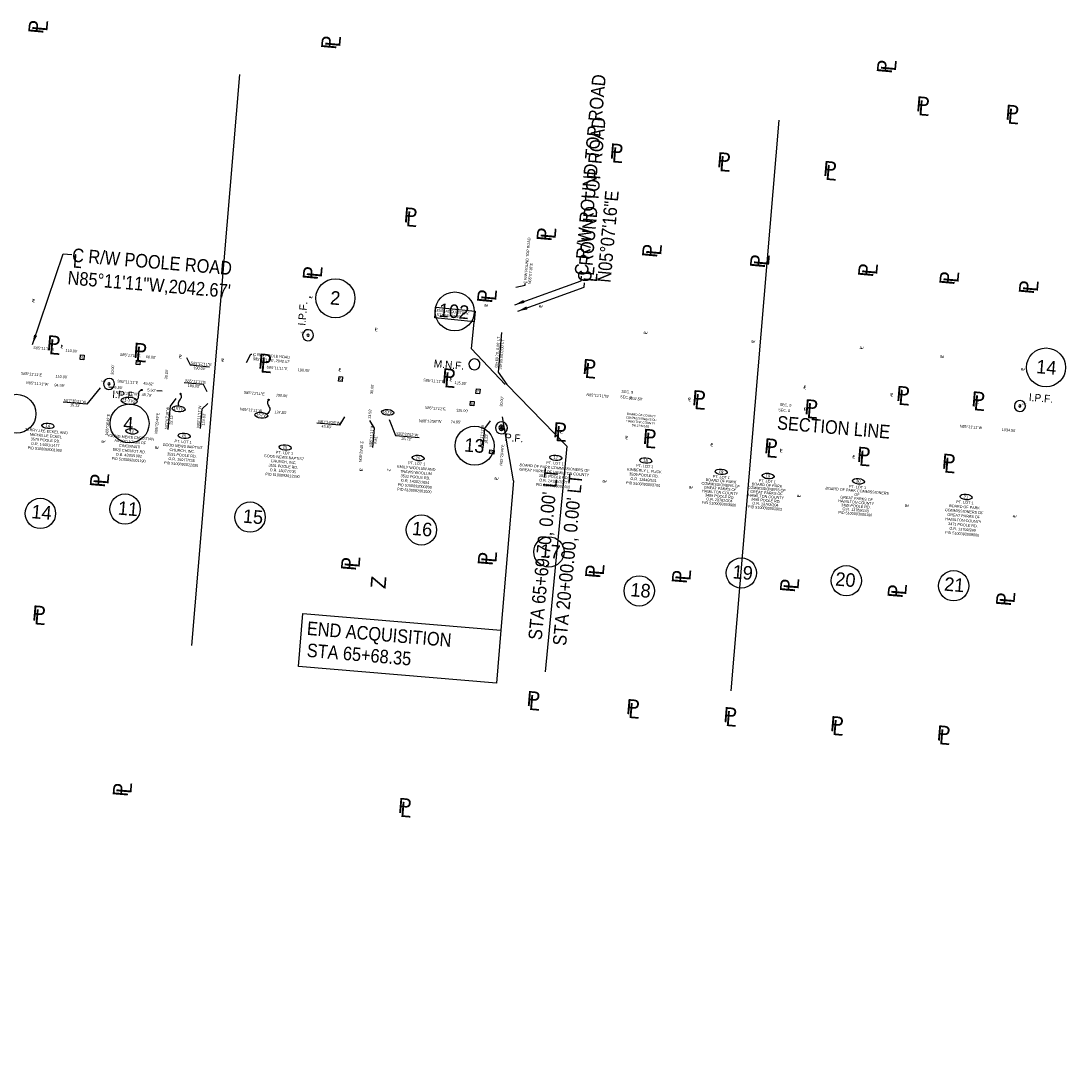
# Model space of a CAD drawing. Header units: feet. Extents: x 1366347 to 23036426, y -1367372 to 913197.
# Tile 4 of 9: x 1374621 to 1375591, y 456100 to 457064. Entities that reach past the tile are written whole.
import ezdxf
from ezdxf.enums import TextEntityAlignment as Align

# ---------------------------------------------------------------- set-up
doc = ezdxf.new("R2010")
doc.units = ezdxf.units.FT
doc.header["$MEASUREMENT"] = 0
for name, color, linetype in [('RW_P_Text-Boundary', 20, 'Continuous'), ('RW_P_Text-Parcel', 140, 'Continuous'), ('RW_X_Text-CLplat', 30, 'Continuous'), ('RW_X_Text-PropMap', 10, 'Continuous'), ('SC_Scratch1', 1, 'Continuous'), ('SC_Scratch10', 7, 'Continuous')]:
    doc.layers.add(name, color=color, linetype=linetype)
doc.styles.add('Slanted-Normal', font='font31.shx', dxfattribs={"height": 0.1})
doc.styles.get("Standard").update_dxf_attribs({"font": 'font31.shx'})
doc.styles.add('Style-font31', font='font31.shx')
doc.styles.add('Text - CenterTop 0.14 Italic', font='ariali.ttf', dxfattribs={"height": 0.14})
doc.dimstyles.new('COEC', dxfattribs={"dimscale": 13.9, "dimtxt": 0.18, "dimasz": 0.18, "dimexe": 0.18, "dimexo": 0.0625, "dimgap": 0.09, "dimtad": 1, "dimzin": 0, "dimdsep": 46, "dimtxsty": 'Standard', "dimcen": 0.09, "dimclrd": 256, "dimclre": 256, "dimclrt": 256, "dimaunit": 1, "dimadec": 4, "dimazin": 0, "dimtfac": 1, "dimtofl": 0, "dimtmove": 0, "dimatfit": 3, "dimfxl": 1, "dimtolj": 1, "dimtzin": 0, "dimlwd": -1, "dimlwe": -1, "dimarcsym": 0})

# ---------------------------------------------------------------- blocks, each defined once
blk = doc.blocks.new('*D1081')
at = {"layer": 'Defpoints', "color": 0, "transparency": 16777216}
for p in [(1373842.43, 456862.23), (1374104.38, 456866.05), (1374132, 456863.72), (1374424.04, 456813.25), (23036423.35, -1367353.04)]:
    blk.add_point(p, dxfattribs=at)
at = {"layer": 'SC_Scratch1', "transparency": 16777216}
for p, q in [((23035064.38, -1367238.6), (23036425.84, -1367353.25)), ((23035064.38, -1367238.6), (23036425.84, -1367353.25)), ((23036422.92, -1367358.03), (23036421.67, -1367372.21))]:
    blk.add_line(p, q, dxfattribs=at)
for start, end in [(354.97629, 355.18639), (355.2915, 355.39655), (354.97629, 355.08134)]:
    blk.add_arc((23035063.52, -1367238.53), 1364.64, start, end, dxfattribs=at)
for points in [[(23036422.72, -1367355.5), (23036423.55, -1367355.57), (23036423.35, -1367353.04)], [(23036423.97, -1367350.58), (23036423.14, -1367350.51), (23036423.35, -1367353.04)]]:
    blk.add_solid(points, dxfattribs=at)
at = {"layer": 'SC_Scratch1', "transparency": 16777216, "insert": (23036419.8, -1367364.9), "char_height": 2.502, "attachment_point": 5, "rotation": 84.97629}
blk.add_mtext('\\A1;0°0\'0"', dxfattribs=at)

msp = doc.modelspace()

# ---------------------------------------------------------------- linework, layer by layer
at = {"layer": 'RW_P_Text-Boundary'}
for points in [[(1374676.279, 456756.073), (1374679.66, 456755.762), (1374679.283, 456751.664), (1374675.902, 456751.975)], [(1374727.924, 456751.244), (1374731.305, 456750.934), (1374730.928, 456746.836), (1374727.548, 456747.146)], [(1374914.956, 456736.119), (1374918.337, 456735.809), (1374917.96, 456731.711), (1374914.58, 456732.021)], [(1375041.838, 456724.709), (1375045.219, 456724.399), (1375044.842, 456720.301), (1375041.462, 456720.611)], [(1375036.328, 456713.386), (1375039.709, 456713.076), (1375039.332, 456708.978), (1375035.951, 456709.288)], [(1375053.835, 456664.943), (1375054.145, 456668.324), (1375058.243, 456667.947), (1375057.933, 456664.567)]]:
    msp.add_lwpolyline(points, close=True, dxfattribs=at)
at = {"layer": 'RW_P_Text-Parcel'}
for p, q in [((1375037.29, 456761.617), (1375039.707, 456786.8)), ((1375065.144, 456776.969), (1375061.835, 456740.044)), ((1375068.544, 456728.873), (1375037.29, 456761.617)), ((1375061.835, 456740.044), (1375069.888, 456728.757))]:
    msp.add_line(p, q, dxfattribs=at)
msp.add_lwpolyline([(1375004.324, 456800.077), (1375040.639, 456796.591), (1375039.707, 456786.8), (1375003.392, 456790.286)], close=True, dxfattribs=at)
at = {"layer": 'RW_P_Text-Parcel', "const_width": 0.525}
for points in [[(1374732.423, 456723.777, 1), (1374732.948, 456723.763, 1)], [(1374768.232, 456720.193, 1), (1374768.757, 456720.179, 1)], [(1374849.695, 456714.703, 1), (1374850.22, 456714.689, 1)]]:
    msp.add_lwpolyline(points, format="xyb", close=True, dxfattribs=at)
at = {"layer": 'RW_P_Text-Parcel'}
for centre in [(1374732.685, 456723.77), (1374768.494, 456720.186), (1374849.958, 456714.696)]:
    msp.add_circle(centre, 0.525, dxfattribs=at)
for centre, radius in [((1374886.284, 456774.32, 908.997), 1.02), ((1374702.47, 456729.354, 912.888), 1.02), ((1375543.779, 456708.876, 893.518), 1.02), ((1375065.036, 456688.803, 910.475), 1.1), ((1375065.036, 456688.803, 910.475), 0.485)]:
    msp.add_arc(centre, radius, 266.533957, 265.533957, dxfattribs=at)
for centre, major_axis in [((1374721.136, 456713.795), (7.378, -0.621)), ((1374766.801, 456706.275), (5.987, -0.504)), ((1374843.111, 456700.434), (5.987, -0.504)), ((1374960.023, 456703.048), (5.688, -0.479)), ((1374646.148, 456690.568), (5.543, -0.467)), ((1374723.673, 456685.562), (5.543, -0.467)), ((1374771.965, 456681.379), (5.543, -0.467)), ((1374865.246, 456670.627), (5.543, -0.467)), ((1374988.1, 456660.942), (5.543, -0.467)), ((1375115.142, 456661.131), (5.543, -0.467)), ((1375198.18, 456658.585), (5.543, -0.467)), ((1375267.897, 456648.134), (5.543, -0.467)), ((1375311.254, 456644.264), (5.543, -0.467)), ((1375394.664, 456639.436), (5.543, -0.467)), ((1375494.033, 456624.957), (5.543, -0.467))]:
    msp.add_ellipse(centre, major_axis=major_axis, ratio=0.4566996, dxfattribs=at)
for points, knots in [([(1374732.685, 456723.77), (1374732.361, 456723.616), (1374731.535, 456723.223), (1374730.351, 456722.296), (1374729.68, 456720.61), (1374729.657, 456718.677), (1374729.578, 456716.674), (1374728.794, 456715.161), (1374728.099, 456714.758), (1374727.924, 456714.678)], [0, 0, 0, 0, 1.078529, 2.7508594, 4.3580245, 6.3233737, 8.5175667, 10.3991736, 10.982425, 10.982425, 10.982425, 10.982425]), ([(1374768.494, 456720.186), (1374768.654, 456719.865), (1374769.06, 456719.045), (1374769.419, 456717.585), (1374768.904, 456715.844), (1374767.735, 456714.313), (1374766.529, 456712.676), (1374766.229, 456710.626), (1374766.771, 456709.534), (1374767.032, 456709.009)], [0, 0, 0, 0, 1.078529, 2.7508594, 4.3580245, 6.3233737, 8.5175667, 10.3991736, 12.1422179, 12.1422179, 12.1422179, 12.1422179])]:
    msp.add_open_spline(points, degree=3, knots=knots, dxfattribs=at)
msp.add_spline([(1374849.958, 456714.696), (1374849.401, 456713.772), (1374848.895, 456712.178), (1374849.126, 456710.588), (1374850.015, 456708.835), (1374850.942, 456706.847), (1374850.956, 456704.965), (1374848.454, 456701.324)], degree=3, dxfattribs=at)
at = {"layer": 'RW_X_Text-CLplat'}
for p, q in [((1375069.888, 456728.757), (1375125.277, 456671.835)), ((1375125.277, 456671.835), (1375105.225, 456463.473))]:
    msp.add_line(p, q, dxfattribs=at)
for centre in [(1374911.65, 456808.455), (1375021.844, 456796.245), (1375567.952, 456744.506), (1374617.002, 456701.748), (1374721.479, 456692.812), (1375040.187, 456672.245)]:
    msp.add_circle(centre, 18, dxfattribs=at)
for centre, radius in [((1374886.284, 456774.32, 908.997), 5.1), ((1375040.081, 456747.471, 910.601), 5.1), ((1374702.47, 456729.354, 912.888), 5.1), ((1375543.779, 456708.876, 893.518), 5.1), ((1375065.036, 456688.803, 910.475), 5.498), ((1375065.036, 456688.803, 910.475), 2.425)]:
    msp.add_arc(centre, radius, 266.533957, 265.533957, dxfattribs=at)
at = {"layer": 'RW_X_Text-PropMap'}
for q in [(1375066.026, 456698.979), (1375064.522, 456501.884)]:
    msp.add_line((1375076.132, 456639.756), q, dxfattribs=at)
msp.add_lwpolyline([(1374881.608, 456517.288), (1375064.522, 456501.884), (1375060.395, 456452.879), (1374877.481, 456468.282)], close=True, dxfattribs=at)
for centre in [(1374717.346, 456613.78), (1374639.157, 456609.745), (1374832.837, 456606.352), (1374991.065, 456594.531), (1375108.833, 456574.191), (1375286.524, 456554.765), (1375383.491, 456547.63), (1375192.187, 456538.242), (1375482.623, 456542.95)]:
    msp.add_circle(centre, 14, dxfattribs=at)
at = {"layer": 'SC_Scratch10', "color": 30}
for p, q in [((1374778.949, 456487.865), (1374823.333, 457014.917)), ((1375277.186, 456445.909), (1375321.569, 456972.96))]:
    msp.add_line(p, q, dxfattribs=at)

# ---------------------------------------------------------------- texts
at = {"layer": 'RW_P_Text-Boundary', "style": 'Style-font31', "width": 0.9}
for s, rotation, p in [('S85°11\'11"E           110.00\'', 355.184359, (1374632.621, 456761.626)), ('S85°11\'11"E     50.00\'', 355.184359, (1374712.465, 456755.297)), ('S85°11\'11"E          190.00\'', 355.184359, (1374848.017, 456743.622)), ('N85°11\'11"W      94.99\'', 355.186455, (1374625.949, 456729.344)), ('S85°11\'11"E     49.82\'', 355.184359, (1374710.206, 456730.693)), ('S85°11\'11"E          125.00\'', 355.184359, (1374992.783, 456731.699)), ('N85°11\'11"W    49.79\'', 355.184359, (1374708.523, 456720.321)), ('S85°11\'11"E           190.00\'', 355.184359, (1374826.952, 456720.354)), ('N85°11\'11"W            124.83\'', 355.184359, (1374823.447, 456704.921)), ('S85°11\'11"E          125.00\'', 355.184359, (1374994.257, 456706.342))]:
    msp.add_text(s, height=2.5, rotation=rotation, dxfattribs=at).set_placement(p)
at = {"layer": 'RW_P_Text-Boundary', "style": 'Slanted-Normal'}
for s, rotation, p in [('4', 354.751944, (1374677.465, 456752.536)), ('5', 354.751944, (1374729.11, 456747.708)), ('6', 354.751944, (1374916.142, 456732.583)), ('7', 354.751944, (1375043.024, 456721.173)), ('8', 354.751944, (1375037.514, 456709.85)), ('9', 84.751944, (1375057.371, 456666.129))]:
    msp.add_text(s, height=2.5, rotation=rotation, dxfattribs=at).set_placement(p, align=Align.CENTER)
at = {"layer": 'RW_P_Text-Boundary', "style": 'Style-font31'}
for s, rotation, p in [("30.00'", 84.503056, (1374706.586, 456737.698, 915.383)), ("30.00'", 84.503056, (1374756.414, 456733.502, 915.383)), ('S85°11\'11"E', 355.306161, (1374777.917, 456747.483, 915.383)), ("190.00'", 355.306161, (1374780.39, 456743.031, 915.383)), ('S85°11\'11"E             110.00\'', 355.186455, (1374621.283, 456737.919)), ('S85°11\'11"E', 355.306161, (1374772.639, 456731.115, 915.383)), ("5.50'", 355.306161, (1374707.555, 456725.005, 915.383)), ("5.50'", 355.306161, (1374737.925, 456722.602, 915.383)), ("190.00'", 355.306161, (1374775.111, 456726.664, 915.383)), ("30.00'", 84.503056, (1374946.269, 456719.856, 915.383)), ('N77°35\'23"W', 355.306161, (1374660.823, 456713.056, 915.383)), ("30.00'", 84.503056, (1375065.9, 456708.214, 915.383)), ('N85°11\'11"W                   1034.50\'', 355.186389, (1375143.442, 456718.265)), ("15.13'", 355.306161, (1374666.428, 456708.727, 915.383)), ('N05°29\'49"E', 84.503056, (1374747.151, 456683.091, 915.383)), ('N72°07\'18"W', 85.306161, (1374756.52, 456687.518, 915.383)), ('N85°11\'11"W', 85.306161, (1374786.05, 456688.74, 915.383)), ("13.50'", 84.503056, (1374944.146, 456696.853, 915.383)), ('N05°08\'49"E', 84.853056, (1374701.607, 456682.051)), ("22.12'", 85.306161, (1374761.022, 456691.56, 915.383)), ("124.83'", 85.306161, (1374790.809, 456690.833, 915.383)), ('N81°14\'36"W', 355.423659, (1374895.64, 456693.482, 915.383)), ('N88°13\'56"W         74.95\'', 358.232222, (1374988.936, 456694.008)), ("43.63'", 355.423659, (1374898.684, 456689.081, 915.383)), ('N85°11\'11"W', 85.306161, (1374945.279, 456671.091, 915.383)), ('S83°33\'52"W', 355.306161, (1374967.713, 456682.378, 915.383)), ('N85°11\'11"W', 85.306161, (1375047.253, 456670.866, 915.383)), ("18.23'", 85.306161, (1375051.755, 456673.877, 915.383)), ('N85°11\'11"W                   1034.50\'', 355.186389, (1375488.329, 456689.222)), ('N05°29\'49"E', 84.503056, (1374935.735, 456657.07, 915.383)), ("6.81'", 85.306161, (1374949.781, 456674.102, 915.383)), ("25.72'", 355.306161, (1374972.493, 456677.664, 915.383)), ('N05°29\'49"E', 84.503056, (1375065.709, 456653.852, 915.383))]:
    msp.add_text(s, height=2.5, rotation=rotation, dxfattribs=at).set_placement(p)
at = {"layer": 'RW_P_Text-Boundary', "insert": (1375194.3, 456701.592), "char_height": 2, "attachment_point": 2, "rotation": 354.761111}
msp.add_mtext_dynamic_manual_height_columns('\\pxt13;BOARD OF COUNTY COMMISSIONERS OF HAMILTON COUNTY\\PDB 2349/550', width=39.9551, gutter_width=0.25, heights=[25.983], dxfattribs=at)
at = {"layer": 'RW_P_Text-Parcel', "style": 'Style-font31'}
for s, height, rotation, p in [('L', 2.5, 84.878889, (1375088.895, 456822.255)), ('P', 2.8, 85.186389, (1374889.929, 456808.137)), ('L', 2.8, 85.186389, (1374890.485, 456808.596)), ('P', 2.8, 356.241795, (1374631.523, 456805.156)), ('L', 2.8, 356.241795, (1374631.992, 456804.608)), ('P', 2.8, 85.186389, (1375051.951, 456800.491)), ('L', 2.8, 85.186389, (1375052.507, 456800.951)), ('P', 2.8, 85.186389, (1375102.264, 456799.691)), ('L', 2.8, 85.186389, (1375102.82, 456800.15)), ('STA 65+68.35', 2.5, 354.56111, (1375004.89, 456792.086)), ('P', 2.8, 356.241795, (1374947.921, 456778.429)), ('L', 2.8, 356.241795, (1374948.39, 456777.881)), ('P', 2.8, 85.186389, (1375199.146, 456775.207)), ('L', 2.8, 85.186389, (1375199.703, 456775.666)), ('P', 2.8, 356.241795, (1374657.69, 456762.697)), ('L', 2.8, 356.241795, (1374658.159, 456762.149)), ('P', 2.8, 85.186389, (1375298.6, 456767.094)), ('L', 2.8, 85.186389, (1375299.156, 456767.553)), ('P', 2.8, 85.186389, (1375398.676, 456761.281)), ('L', 2.8, 85.186389, (1375399.232, 456761.74)), ('P', 2.8, 356.241795, (1374767.033, 456753.588)), ('L', 2.8, 356.241795, (1374767.502, 456753.04)), ('P', 2.8, 356.241795, (1374806.133, 456750.22)), ('L', 2.8, 356.241795, (1374806.602, 456749.672)), ('L', 2.5, 355.186389, (1374835.14, 456754.761)), ('P', 2.8, 85.186389, (1375472.982, 456753.16)), ('L', 2.8, 85.186389, (1375473.538, 456753.619)), ('P', 2.8, 356.241795, (1374914.396, 456741.248)), ('L', 2.8, 356.241795, (1374914.865, 456740.701)), ('P', 2.8, 356.241795, (1375142.577, 456742.131)), ('L', 2.8, 356.241795, (1375143.046, 456741.584)), ('P', 2.8, 85.186389, (1375547.594, 456741.512)), ('L', 2.8, 85.186389, (1375548.15, 456741.971)), ('P', 2.8, 356.241795, (1375016.954, 456732.414)), ('L', 2.8, 356.241795, (1375017.423, 456731.867)), ('P', 2.8, 356.241795, (1375343.848, 456725.109)), ('L', 2.8, 356.241795, (1375344.317, 456724.561)), ('P', 2.8, 356.241795, (1375237.264, 456713.92)), ('L', 2.8, 356.241795, (1375237.734, 456713.373)), ('P', 2.8, 356.241795, (1375424.018, 456718.263)), ('L', 2.8, 356.241795, (1375424.488, 456717.716)), ('P', 2.8, 356.241795, (1375503.422, 456711.653)), ('L', 2.8, 356.241795, (1375503.891, 456711.106)), ('P', 2.8, 356.241795, (1375344.114, 456704.919)), ('L', 2.8, 356.241795, (1375344.583, 456704.372)), ('P', 2.8, 356.241795, (1375118.864, 456683.972)), ('L', 2.8, 356.241795, (1375119.333, 456683.424)), ('P', 2.8, 85.186389, (1374698.337, 456674.776)), ('L', 2.8, 85.186389, (1374698.893, 456675.236)), ('P', 2.8, 356.241795, (1375179.213, 456678.675)), ('L', 2.8, 356.241795, (1375179.682, 456678.128)), ('P', 2.8, 356.241795, (1375257.913, 456672.079)), ('L', 2.8, 356.241795, (1375258.382, 456671.532)), ('P', 2.8, 85.186389, (1374747.635, 456669.109)), ('L', 2.8, 85.186389, (1374748.191, 456669.568)), ('P', 2.8, 356.241795, (1375321.862, 456666.659)), ('L', 2.8, 356.241795, (1375322.332, 456666.112)), ('P', 2.8, 356.241795, (1375389.046, 456660.803)), ('L', 2.8, 356.241795, (1375389.515, 456660.256)), ('P', 2.8, 356.241795, (1375473.452, 456653.618)), ('L', 2.8, 356.241795, (1375473.921, 456653.07)), ('P', 2.8, 85.186389, (1374936.501, 456648.585)), ('L', 2.8, 85.186389, (1374937.057, 456649.044)), ('Z', 2.8, 85.186389, (1374962.188, 456648.602)), ('P', 2.8, 85.186389, (1375061.338, 456640.469)), ('L', 2.8, 85.186389, (1375061.894, 456640.928)), ('P', 2.8, 85.186389, (1375161.241, 456638.035)), ('L', 2.8, 85.186389, (1375161.797, 456638.494)), ('P', 2.8, 85.186389, (1375241.003, 456632.435)), ('L', 2.8, 85.186389, (1375241.559, 456632.894)), ('P', 2.8, 85.186389, (1375340.833, 456624.434)), ('L', 2.8, 85.186389, (1375341.389, 456624.894)), ('P', 2.8, 85.186389, (1375440.407, 456615.622)), ('L', 2.8, 85.186389, (1375440.963, 456616.081)), ('P', 2.8, 85.186389, (1375539.988, 456605.813)), ('L', 2.8, 85.186389, (1375540.544, 456606.272))]:
    msp.add_text(s, height=height, rotation=rotation, dxfattribs=at).set_placement(p)
at = {"layer": 'RW_P_Text-Parcel', "style": 'Style-font31', "width": 0.9}
msp.add_text('END ACQUISTION:', height=2.5, rotation=354.56111, dxfattribs=at).set_placement((1375004.953, 456796.142))
at = {"layer": 'RW_P_Text-Parcel'}
for s, p in [('I.P.F.', (1374879.299, 456776.302, 908.997)), ('I.P.F.', (1374695.542, 456731.347, 912.888)), ('I.P.F.', (1375545.591, 456709.898, 893.518)), ('P.F.', (1375066.404, 456686.821, 910.475))]:
    msp.add_text(s, height=1.4, rotation=355.186455, dxfattribs=at).set_placement(p)
for s, height, rotation, style, p in [("65+69.70, 0.00' LT", 2.5, 85.013861, 'Slanted-Normal', (1375062.536, 456758.583)), ('11-TV2', 2.8, 355.186389, 'Text - CenterTop 0.14 Italic', (1374720.573, 456712.485)), ('15TV', 2.8, 355.186389, 'Text - CenterTop 0.14 Italic', (1374766.46, 456704.997)), ('16TV', 2.8, 355.186389, 'Text - CenterTop 0.14 Italic', (1374959.397, 456701.755, 910)), ('15TV', 2.8, 355.186389, 'Text - CenterTop 0.14 Italic', (1374842.77, 456699.156)), ('14', 2.8, 355.186389, 'Style-font31', (1374645.923, 456689.321)), ('11', 2.8, 355.186389, 'Style-font31', (1374723.448, 456684.315)), ('15', 2.8, 355.186389, 'Style-font31', (1374771.74, 456680.132)), ('15', 2.8, 355.186389, 'Style-font31', (1374865.02, 456669.38)), ('16', 2.8, 355.186389, 'Style-font31', (1374987.875, 456659.695)), ('17', 2.8, 355.186389, 'Style-font31', (1375114.916, 456659.884)), ('18', 2.8, 355.186389, 'Style-font31', (1375197.955, 456657.338)), ('19', 2.8, 355.186389, 'Style-font31', (1375267.671, 456646.887)), ('19', 2.8, 355.186389, 'Style-font31', (1375311.028, 456643.017)), ('20', 2.8, 355.186389, 'Style-font31', (1375394.439, 456638.189)), ('21', 2.8, 355.186389, 'Style-font31', (1375493.808, 456623.71))]:
    msp.add_text(s, height=height, rotation=rotation, dxfattribs=dict(at, style=style)).set_placement(p, align=Align.CENTER)
at = {"layer": 'RW_P_Text-Parcel', "style": 'Slanted-Normal', "width": 0.95}
msp.add_text("20+00.00,0.00' LT", height=2.5, rotation=85.013861, dxfattribs=at).set_placement((1375066.428, 456756.53), align=Align.CENTER)
at = {"layer": 'RW_P_Text-Parcel', "char_height": 2.5, "attachment_point": 2, "style": 'Style-font31'}
for s, insert, rotation in [('\\pxql;C R/W ROUND TOP ROAD\\PN05%%D07\'16"E', (1375087.562, 456844.954), 84.878889), ('C R/W POOLE ROAD\\PS85%%D11\'11"E, 2042.67\'', (1374852.905, 456756.536), 355.186389), ('SEC. 9', (1375181.391, 456723.21), 355.186389), ('SEC. 8', (1375180.206, 456718.306), 355.186389), ('SEC. 8', (1375326.204, 456706.225), 355.186389), ('SEC. 9', (1375327.388, 456711.129), 355.186389)]:
    msp.add_mtext_dynamic_manual_height_columns(s, width=46.06523, gutter_width=50, heights=[27.314], dxfattribs=dict(at, insert=insert, rotation=rotation))
at = {"layer": 'RW_P_Text-Parcel', "char_height": 2.5, "attachment_point": 2, "rotation": 355.186389}
for s, width, heights, insert in [('\\pxt13;TERRY LEE ECKEL AND\\PMICHELLE ECKEL\\P3579 POOLE RD.\\PO.R. 14401/1477\\PPID 5100092001900', 60.83218, [25.983], (1374644.759, 456686.966)), ("\\A1;\\pxt13;{\\W0.9;YOUNG MEN'S CHRISTIAN\\PASSOCIATION OF\\PCINCINNATI\\P8920 CHEVIOT RD.\\PD.B. 4339/1082\\PPID 5100092001190}", 56.07449, [25.983], (1374722.518, 456681.319)), ('\\pxt13;PT. LOT 1\\PGOOD NEWS BAPTIST\\PCHURCH, INC.\\P3551 POOLE RD.\\PO.R. 15077/735\\PPID 5100092012290', 77.12036, [25.983], (1374771.084, 456677.24)), ('\\pxt13;PT. LOT 1\\PGOOD NEWS BAPTIST\\PCHURCH, INC.\\P3551 POOLE RD.\\PO.R. 15077/735\\PPID 5100092012290', 39.9551, [25.983], (1374864.67, 456666.931)), ('\\A1;\\pxt13;PT. LOT 1\\PEMILY WOOLUM AND\\PTRAVIS WOOLUM\\P3531 POOLE RD.\\PO.R. 14381/1654\\PPID 5100092000900\\PPID 5100092001000', 55.4611, [57.582], (1374986.762, 456657.091)), ('\\pxt13;PT. LOT 1\\PBOARD OF PARK COMMISSIONERS OF\\PGREAT PARKS OF HAMILTON COUNTY\\P3521 POOLE RD.\\PO.R. 14152/1827\\PPID 5100093003400', 69.87135, [45.673], (1375114.457, 456657.361)), ('\\pxt13;PT. LOT 1\\PKIMBERLY L. FLICK\\P3509 POOLE RD.\\PO.R. 12649/531\\PPID 5100093003700', 39.9551, [25.983], (1375197.416, 456654.639)), ('\\pxt13;PT. LOT 1\\PBOARD OF PARK COMMISSIONERS OF\\PGREAT PARKS OF\\PHAMILTON COUNTY\\P3471 POOLE RD.\\PO.R. 13769/249\\PPID 5100093009000', 54.20704, [42.922], (1375493.062, 456621.204))]:
    msp.add_mtext_dynamic_manual_height_columns(s, width=width, gutter_width=0.25, heights=heights, dxfattribs=dict(at, insert=insert))
at = {"layer": 'RW_P_Text-Parcel', "char_height": 2.5, "attachment_point": 2, "rotation": 355.186389, "line_spacing_factor": 0.85}
for s, width, heights, insert in [('\\pxt13;PT. LOT 1\\PBOARD OF PARK COMMISSIONERS OF\\PGREAT PARKS OF\\PHAMILTON COUNTY\\P3499 POOLE RD.\\PO.R. 13762/204\\PPID 5100093003900', 39.9551, [47.659], (1375268.145, 456644.551)), ('\\pxt13;{\\W0.9;PT. LOT 1\\PBOARD OF PARK COMMISSIONERS OF\\PGREAT PARKS OF HAMILTON COUNTY\\P3499 POOLE RD.\\PO.R. 13762/204\\PPID 5100093003900}', 39.9551, [38.653], (1375310.648, 456640.709)), ('\\pxt13;{\\W0.9;PT. LOT 1\\PBOARD OF PARK COMMISSIONERS OF\\PGREAT PARKS OF\\PHAMILTON COUNTY\\P3485 POOLE RD.\\PO.R. 13769/243\\PPID 5100093008100}', 51.43509, [45.593], (1375393.96, 456635.432))]:
    msp.add_mtext_dynamic_manual_height_columns(s, width=width, gutter_width=0.25, heights=heights, dxfattribs=dict(at, insert=insert))
at = {"layer": 'RW_X_Text-CLplat', "style": 'Style-font31', "width": 0.9}
for s, rotation, p in [('C R/W ROUND TOP ROAD', 84.878971, (1375144.853, 456828.959)), ('N05°07\'16"E', 84.878971, (1375165.783, 456822.481)), ('C R/W POOLE ROAD', 355.186389, (1374668.101, 456842.236)), ('N85°11\'11"W,2042.67\'', 355.186389, (1374663.968, 456821.322))]:
    msp.add_text(s, height=12.5, rotation=rotation, dxfattribs=at).set_placement(p)
for s, rotation, p in [('L', 355.186389, (1374672.989, 456836.491)), ('L', 84.878971, (1375150.67, 456833.194)), ('SECTION LINE', 355.186455, (1375371.287, 456683.092)), ("STA 65+69.70, 0.00' LT", 84.503056, (1375109.727, 456571.524)), ("STA 20+00.00, 0.00' LT", 84.503056, (1375132.291, 456566.253))]:
    msp.add_text(s, height=12.5, rotation=rotation, dxfattribs=at).set_placement(p, align=Align.CENTER)
at = {"layer": 'RW_X_Text-CLplat'}
for s, p in [('2', (1374911.011, 456802.435)), ('102', (1375020.599, 456790.213)), ('14', (1375567.784, 456738.556)), ('4', (1374719.959, 456686.44)), ('13', (1375039.548, 456666.226))]:
    msp.add_text(s, height=12.5, rotation=355.186389, dxfattribs=at).set_placement(p, align=Align.CENTER)
for s, rotation, p in [('I.P.F.', 85.186512, (1374883.902, 456782.917, 887.71)), ('M.N.F.', 355.186389, (1375002.247, 456744.787, 904.714)), ('I.P.F.', 355.186389, (1374705.29, 456716.571, 887.71)), ('I.P.F.', 355.186389, (1375551.83, 456713.704, 887.71)), ('P.F.', 355.186389, (1375067.84, 456676.742, 910.475))]:
    msp.add_text(s, height=7, rotation=rotation, dxfattribs=at).set_placement(p)
at = {"layer": 'RW_X_Text-PropMap', "style": 'Style-font31'}
for s, height, rotation, p in [('P', 14, 84.753056, (1374641.737, 457052.164)), ('L', 14, 84.753056, (1374645.524, 457054.37)), ('P', 14, 84.753056, (1374912.183, 457037.739)), ('L', 14, 84.753056, (1374915.97, 457039.945)), ('P', 14, 84.753056, (1375425.395, 457015.459)), ('L', 14, 84.753056, (1375429.182, 457017.665)), ('P', 14, 355.186389, (1375447.474, 456981.125)), ('L', 14, 355.186389, (1375449.555, 456977.515)), ('P', 14, 355.186389, (1375530.01, 456973.409)), ('L', 14, 355.186389, (1375532.092, 456969.799)), ('P', 14, 355.186389, (1375164.495, 456937.636)), ('L', 14, 355.186389, (1375166.576, 456934.026)), ('P', 14, 355.186389, (1375263.687, 456929.552)), ('L', 14, 355.186389, (1375265.769, 456925.941)), ('P', 14, 355.186389, (1375361.681, 456921.467)), ('L', 14, 355.186389, (1375363.763, 456917.857)), ('P', 14, 355.186389, (1374974.287, 456878.601)), ('L', 14, 355.186389, (1374976.368, 456874.991)), ('P', 14, 84.753056, (1375111.124, 456860.549)), ('L', 14, 84.753056, (1375114.911, 456862.756)), ('P', 14, 84.753056, (1375208.592, 456845.399)), ('L', 14, 84.753056, (1375212.379, 456847.605)), ('P', 14, 84.753056, (1375308.215, 456835.734)), ('L', 14, 84.753056, (1375312.002, 456837.94)), ('P', 14, 84.753056, (1375408.073, 456827.46)), ('L', 14, 84.753056, (1375411.86, 456829.666)), ('P', 14, 84.753056, (1374895.18, 456824.845)), ('L', 14, 84.753056, (1374898.967, 456827.051)), ('P', 14, 84.753056, (1375483.172, 456820.109)), ('L', 14, 84.753056, (1375486.96, 456822.315)), ('P', 14, 84.753056, (1375556.522, 456811.795)), ('L', 14, 84.753056, (1375560.309, 456814.001)), ('P', 14, 84.753056, (1375056.231, 456803.432)), ('L', 14, 84.753056, (1375060.018, 456805.638)), ('P', 14, 355.186389, (1374644.661, 456760.52)), ('L', 14, 355.186389, (1374646.742, 456756.909)), ('P', 14, 355.186389, (1374724.6, 456753.586)), ('L', 14, 355.186389, (1374726.681, 456749.976)), ('P', 14, 355.186389, (1374839.866, 456743.663)), ('L', 14, 355.186389, (1374841.947, 456740.053)), ('P', 14, 355.186389, (1375139.407, 456738.633)), ('P', 14, 355.186389, (1375009.626, 456730.006)), ('L', 14, 355.186389, (1375141.488, 456735.023)), ('L', 14, 355.186389, (1375011.707, 456726.396)), ('P', 14, 355.186389, (1375240.652, 456709.829)), ('P', 14, 355.186389, (1375429.125, 456713.758)), ('L', 14, 355.186389, (1375431.207, 456710.148)), ('P', 14, 355.186389, (1375498.613, 456708.719)), ('L', 14, 355.186389, (1375242.733, 456706.219)), ('P', 14, 355.186389, (1375344.359, 456701.45)), ('L', 14, 355.186389, (1375500.694, 456705.109)), ('L', 14, 355.186389, (1375346.44, 456697.84)), ('P', 14, 355.186389, (1375112.292, 456680.26)), ('L', 14, 355.186389, (1375114.374, 456676.65)), ('P', 14, 355.186389, (1375195.052, 456674.111)), ('L', 14, 355.186389, (1375197.133, 456670.501)), ('P', 14, 355.186389, (1375307.149, 456665.385)), ('L', 14, 355.186389, (1375309.231, 456661.775)), ('P', 14, 355.186389, (1375392.834, 456657.558)), ('L', 14, 355.186389, (1375394.915, 456653.948)), ('P', 14, 355.186389, (1375471.334, 456651.183)), ('L', 14, 355.186389, (1375473.416, 456647.573)), ('P', 14, 85.186389, (1374698.6, 456633.261)), ('L', 14, 85.186389, (1374701.997, 456636.033)), ('14', 12.5, 355.186389, (1374630.517, 456605.408)), ('11', 12.5, 355.186389, (1374710.334, 456608.72)), ('15', 12.5, 355.186389, (1374825.824, 456601.291)), ('16', 12.5, 355.186389, (1374982.02, 456589.907)), ('17', 12.5, 355.186389, (1375100.374, 456569.273)), ('P', 14, 85.186389, (1374930.52, 456556.358)), ('L', 14, 85.186389, (1374933.917, 456559.129)), ('P', 14, 85.186389, (1375056.844, 456561.082)), ('L', 14, 85.186389, (1375060.241, 456563.854)), ('P', 14, 85.186389, (1375156.035, 456549.377)), ('L', 14, 85.186389, (1375159.432, 456552.148)), ('L', 14, 85.186389, (1375239.452, 456547.216)), ('19', 12.5, 355.186389, (1375278.065, 456549.847)), ('Z', 14, 85.186389, (1374957.868, 456539.805)), ('P', 14, 85.186389, (1375236.055, 456544.445)), ('P', 14, 85.186389, (1375335.911, 456536.365)), ('L', 14, 85.186389, (1375339.308, 456539.136)), ('20', 12.5, 355.186389, (1375372.933, 456543.189)), ('21', 12.5, 355.186389, (1375473.506, 456538.509)), ('18', 12.5, 355.186389, (1375183.728, 456533.324)), ('P', 14, 85.186389, (1375435.318, 456531.075)), ('L', 14, 85.186389, (1375438.715, 456533.846)), ('P', 14, 85.186389, (1375535.44, 456523.653)), ('L', 14, 85.186389, (1375538.837, 456526.424)), ('P', 14, 355.186389, (1374631.08, 456511.036)), ('L', 14, 355.186389, (1374633.161, 456507.426)), ('P', 14, 355.186389, (1375087.791, 456432.011)), ('L', 14, 355.186389, (1375089.872, 456428.401)), ('P', 14, 355.186389, (1375179.682, 456424.567)), ('L', 14, 355.186389, (1375181.763, 456420.957)), ('P', 14, 355.186389, (1375269.478, 456417.16)), ('L', 14, 355.186389, (1375271.559, 456413.55)), ('P', 14, 355.186389, (1375368.057, 456408.837)), ('L', 14, 355.186389, (1375370.138, 456405.226)), ('P', 14, 355.186389, (1375466.584, 456400.287)), ('L', 14, 355.186389, (1375468.665, 456396.676)), ('P', 14, 85.186389, (1374719.757, 456347.768)), ('L', 14, 85.186389, (1374723.154, 456350.539)), ('P', 14, 355.186389, (1374968.979, 456333.309)), ('L', 14, 355.186389, (1374971.06, 456329.699))]:
    msp.add_text(s, height=height, rotation=rotation, dxfattribs=at).set_placement(p)
at = {"layer": 'RW_X_Text-PropMap', "style": 'Style-font31', "width": 0.9}
for s, rotation, p in [('C ROUND TOP ROAD', 84.878971, (1375147.648, 456823.019)), ('END ACQUISITION', 355.186389, (1374884.966, 456497.644)), ('STA 65+68.35', 355.186389, (1374884.869, 456477.366))]:
    msp.add_text(s, height=12.5, rotation=rotation, dxfattribs=at).set_placement(p)
msp.add_text('L', height=12.5, rotation=84.878971, dxfattribs=at).set_placement((1375153.464, 456827.254), align=Align.CENTER)

# ---------------------------------------------------------------- dimensions: what is measured, and where the dimension line sits
at = {"layer": 'SC_Scratch1'}
dim = msp.add_angular_dim_2l(base=(23036423.34675, -1367353.04264), line1=((1374104.37691, 456866.05018), (1374131.99814, 456863.72415)), line2=((1373842.42904, 456862.23092), (1374424.0435, 456813.25292)), dimstyle='COEC', dxfattribs=at)
dim.commit()
dim.dimension.update_dxf_attribs({"geometry": '*D1081', "text_midpoint": (23036419.80184, -1367364.90163)})

# ---------------------------------------------------------------- leaders
at = {"layer": 'RW_P_Text-Boundary'}
for points in [[(1374774.003, 456753.646), (1374777.378, 456746.808), (1374795.216, 456745.197)], [(1374694.364, 456725.654), (1374682.12, 456710.692), (1374660.326, 456712.618)], [(1374702.258, 456726.641), (1374707.431, 456726.205)], [(1374751.752, 456722.553), (1374746.578, 456722.988)], [(1374793.312, 456721.992), (1374789.937, 456728.83), (1374772.099, 456730.441)], [(1374764.193, 456715.832), (1374758.953, 456708.823), (1374756.997, 456687.16)], [(1374793.675, 456711.265), (1374788.336, 456706.038), (1374786.725, 456688.2)], [(1374919.909, 456698.903), (1374915.292, 456691.172), (1374894.422, 456692.981)], [(1374943.243, 456695.572), (1374947.498, 456688.377), (1374945.886, 456670.52)], [(1374961.324, 456696.632), (1374967.146, 456681.703), (1374989.042, 456679.741)], [(1375054.713, 456695.161), (1375049.472, 456688.152), (1375047.86, 456670.295)]]:
    msp.add_leader(points, dimstyle='COEC', override={"dimgap": 0.09, "dimtad": 0}, dxfattribs=at)
at = {"layer": 'RW_P_Text-Parcel'}
for points in [[(1375078.161, 456818.556), (1375086.868, 456820.585), (1375086.968, 456821.715)], [(1374829.665, 456749.052), (1374833.462, 456756.782), (1374834.592, 456756.686)]]:
    msp.add_leader(points, dimstyle='COEC', override={"dimscale": 13.9, "dimgap": 0.09, "dimtad": 0}, dxfattribs=at)
at = {"layer": 'RW_X_Text-CLplat'}
for points in [[(1374631.839, 456765.781), (1374660.203, 456849.413), (1374668.133, 456848.745)], [(1375077.25, 456802.392), (1375138.452, 456824.617), (1375138.824, 456828.774)]]:
    msp.add_leader(points, dimstyle='COEC', override={"dimscale": 50, "dimgap": 0.09, "dimtad": 0}, dxfattribs=at)
at = {"layer": 'RW_X_Text-PropMap'}
msp.add_leader([(1375080.044, 456796.452), (1375141.246, 456818.677), (1375141.618, 456822.833)], dimstyle='COEC', override={"dimscale": 50, "dimgap": 0.09, "dimtad": 0}, dxfattribs=at)

doc.saveas('drawing.dxf')
